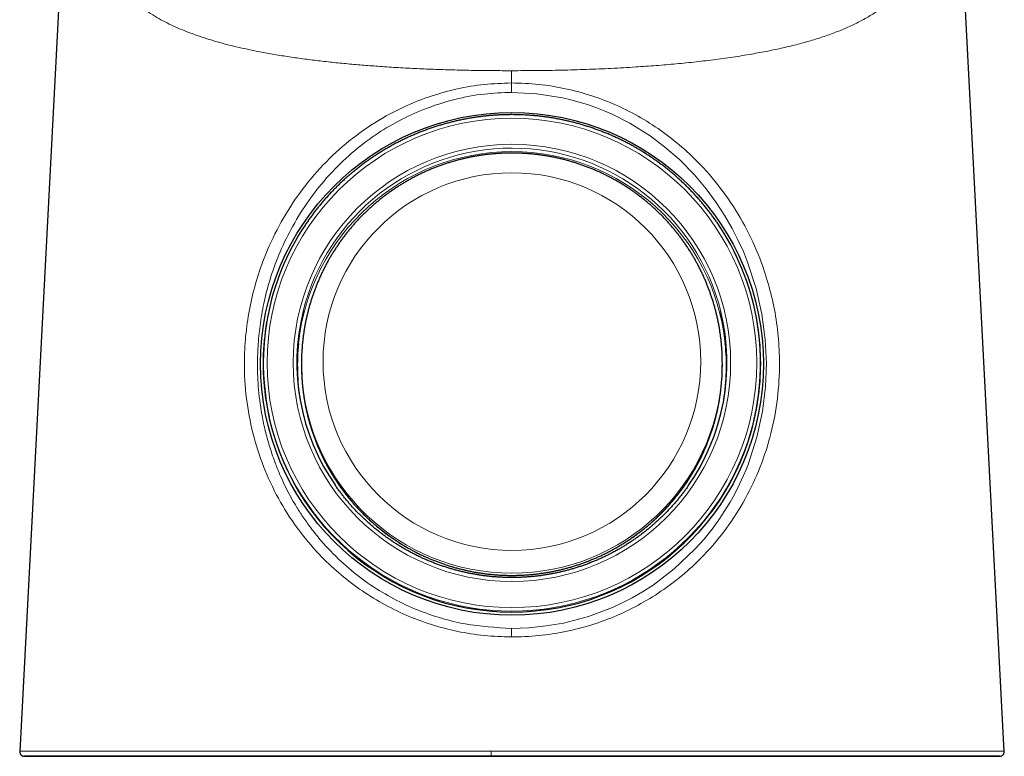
# Model space of a CAD drawing. Header units: millimetres. Extents: x 8 to 837, y 12 to 852.
# Tile 10 of 28: x 236 to 289, y 504 to 544. Entities that reach past the tile are written whole.
import ezdxf

# ---------------------------------------------------------------- set-up
doc = ezdxf.new("R2010")
doc.units = ezdxf.units.MM

msp = doc.modelspace()

# ---------------------------------------------------------------- linework, layer by layer
at = {"color": 7, "linetype": 'Continuous', "lineweight": 30}
for p, q in [((239.27, 557.981), (236.484, 504.658)), ((289.123, 504.658), (286.338, 557.956)), ((249.692, 527.648), (249.685, 527.608)), ((275.914, 527.608), (275.907, 527.648)), ((251.55, 525.422), (251.55, 525.307)), ((274.05, 525.307), (274.05, 525.422))]:
    msp.add_line(p, q, dxfattribs=at)
at = {"color": 8, "linetype": 'Continuous', "lineweight": 0}
msp.add_line((262.778, 540.407), (262.778, 541.064), dxfattribs=at)
at = {"color": 8, "linetype": 'Continuous', "lineweight": 0, "flags": 128}
for points in [[(262.779, 539.905), (262.779, 539.922), (262.779, 539.942), (262.779, 539.967), (262.779, 539.995), (262.779, 540.026), (262.779, 540.06), (262.779, 540.098), (262.779, 540.137), (262.779, 540.179), (262.778, 540.223), (262.778, 540.268), (262.778, 540.314), (262.778, 540.36), (262.778, 540.407)], [(262.769, 511.24), (263.705, 511.271), (264.634, 511.365), (265.549, 511.523), (266.887, 511.874), (268.168, 512.355), (268.696, 512.599), (269.235, 512.877), (269.786, 513.196), (270.346, 513.556), (271.476, 514.414), (272.587, 515.469), (273.069, 516.009), (273.497, 516.541), (273.869, 517.051), (274.189, 517.534), (274.462, 517.985), (274.694, 518.401), (274.974, 518.954), (275.184, 519.415), (275.336, 519.779), (275.439, 520.041), (275.44, 520.044), (275.441, 520.046), (275.441, 520.047), (275.441, 520.047), (275.441, 520.047), (275.441, 520.047), (275.441, 520.047), (275.441, 520.047), (275.441, 520.047), (275.898, 521.463), (276.196, 522.838), (276.356, 524.157), (276.402, 525.408), (276.343, 526.695), (276.168, 528.035), (275.859, 529.419), (275.399, 530.832), (275.175, 531.39), (274.904, 531.989), (274.577, 532.631), (274.187, 533.31), (273.725, 534.02), (273.184, 534.751), (272.554, 535.495), (271.752, 536.31), (270.956, 537), (270.184, 537.576), (269.106, 538.25), (268.158, 538.733), (267.726, 538.921), (267.287, 539.094), (266.845, 539.25), (266.399, 539.389), (265.95, 539.512), (265.498, 539.617), (264.137, 539.835), (262.779, 539.905)]]:
    msp.add_lwpolyline(points, dxfattribs=at)
at = {"color": 7, "linetype": 'Continuous', "lineweight": 30}
msp.add_circle((262.8, 525.384), 13.444, dxfattribs=at)
at = {"color": 8, "linetype": 'Continuous', "lineweight": 0}
for centre, radius in [((262.8, 525.436), 13.087), ((262.799, 525.438), 11.693), ((262.799, 525.508), 10.098)]:
    msp.add_circle(centre, radius, dxfattribs=at)
for centre, radius, start, end in [((262.793, 525.271), 11.466, 89.9662, 173.9401), ((262.8, 525.421), 11.502, 13.9211, 165.9877), ((262.806, 525.271), 11.466, 6.0564, 90.0338), ((262.801, 525.321), 11.251, 180.0727, 344.6201), ((262.792, 525.431), 11.243, 182.8713, 270.0366), ((262.807, 525.431), 11.243, 269.9635, 356.8443), ((262.793, 525.452), 13.289, 192.6717, 270.0282), ((262.806, 525.453), 13.289, 269.9734, 346.4326), ((703.249, 509.896), 440.482, 179.82509, 179.88531)]:
    msp.add_arc(centre, radius, start, end, dxfattribs=at)
at = {"color": 7, "linetype": 'Continuous', "lineweight": 30}
for centre, radius, start, end in [((262.767, 525.438), 13.26, 146.2643, 192.6376), ((262.833, 525.438), 13.26, 346.4668, 34.4591), ((262.771, 525.438), 11.47, 166.0368, 214.7013), ((262.828, 525.438), 11.47, 324.9601, 13.8717), ((262.763, 525.396), 13.264, 170.4015, 187.4399), ((262.836, 525.396), 13.264, 352.5601, 9.5985), ((262.768, 525.281), 11.441, 173.9763, 189.2105), ((262.831, 525.281), 11.441, 350.7895, 6.0203), ((262.769, 525.422), 11.219, 177.0134, 182.8333), ((262.83, 525.422), 11.219, 356.882, 2.748), ((262.829, 525.307), 11.22, 344.6515, 359.9997), ((262.8, 525.414), 13.302, 187.4947, 352.5053)]:
    msp.add_arc(centre, radius, start, end, dxfattribs=at)
at = {"color": 8, "linetype": 'Continuous', "lineweight": 0}
for points, knots in [([(262.778, 541.064), (262.441, 541.065), (261.767, 541.067), (260.755, 541.08), (259.746, 541.102), (258.738, 541.133), (257.735, 541.175), (256.736, 541.227), (255.785, 541.288), (254.882, 541.356), (254.026, 541.43), (253.178, 541.514), (252.339, 541.609), (251.512, 541.715), (250.698, 541.834), (249.899, 541.966), (249.169, 542.103), (248.507, 542.242), (247.91, 542.38), (247.328, 542.528), (246.764, 542.688), (246.218, 542.86), (245.693, 543.044), (245.189, 543.24), (244.708, 543.449), (244.252, 543.671), (243.803, 543.915), (243.365, 544.184), (242.941, 544.477), (242.547, 544.786), (242.181, 545.109), (241.843, 545.445), (241.534, 545.794), (241.25, 546.153), (240.99, 546.527), (240.728, 546.951), (240.471, 547.433), (240.226, 547.977), (240.011, 548.543), (239.825, 549.131), (239.666, 549.74), (239.532, 550.372), (239.422, 551.025), (239.334, 551.7), (239.267, 552.397), (239.22, 553.116), (239.19, 553.856), (239.177, 554.618), (239.18, 555.4), (239.195, 556.204), (239.225, 557.03), (239.25, 557.624), (239.269, 557.949), (239.271, 557.985)], [0, 0, 0, 0, 0.0226623, 0.045321, 0.0679868, 0.0906557, 0.113322, 0.1359822, 0.1586359, 0.1784542, 0.1982746, 0.2181112, 0.2379551, 0.2577963, 0.277629, 0.2974525, 0.3172711, 0.3331296, 0.3489985, 0.3648691, 0.3807357, 0.3965988, 0.4124611, 0.4283263, 0.4441908, 0.4600567, 0.4759261, 0.4937037, 0.5114777, 0.5292374, 0.5469935, 0.5647532, 0.5822028, 0.5996591, 0.6171194, 0.6345782, 0.6572367, 0.6798878, 0.7025427, 0.7252031, 0.7478682, 0.7705358, 0.7932023, 0.8158642, 0.8385262, 0.8611887, 0.8838509, 0.906512, 0.9291726, 0.9518339, 0.9744989, 0.9971665, 1, 1, 1, 1]), ([(286.338, 557.955), (286.34, 557.923), (286.36, 557.574), (286.387, 556.929), (286.417, 556.023), (286.43, 555.145), (286.427, 554.292), (286.405, 553.465), (286.361, 552.664), (286.294, 551.889), (286.203, 551.14), (286.085, 550.418), (285.938, 549.722), (285.761, 549.053), (285.551, 548.411), (285.306, 547.794), (285.023, 547.205), (284.698, 546.642), (284.346, 546.133), (283.973, 545.671), (283.582, 545.255), (283.152, 544.86), (282.682, 544.486), (282.169, 544.134), (281.612, 543.805), (281.011, 543.498), (280.365, 543.216), (279.677, 542.956), (278.951, 542.719), (278.191, 542.503), (277.399, 542.307), (276.581, 542.131), (275.692, 541.963), (274.733, 541.806), (273.703, 541.662), (272.654, 541.537), (271.588, 541.43), (270.51, 541.338), (269.35, 541.255), (268.107, 541.185), (266.781, 541.129), (265.45, 541.091), (264.115, 541.068), (263.224, 541.066), (262.778, 541.064)], [0, 0, 0, 0, 0.002502, 0.027437, 0.052375, 0.077316, 0.102256, 0.127194, 0.152134, 0.177073, 0.202012, 0.226949, 0.251882, 0.276814, 0.301756, 0.3267, 0.351638, 0.37657, 0.401501, 0.42288, 0.444262, 0.465637, 0.487009, 0.508387, 0.529762, 0.551132, 0.572504, 0.59388, 0.615253, 0.636627, 0.658002, 0.679377, 0.700755, 0.725694, 0.750626, 0.775561, 0.800502, 0.825441, 0.850377, 0.880302, 0.910227, 0.940151, 0.970074, 1, 1, 1, 1]), ([(262.768, 510.777), (262.286, 510.793), (261.321, 510.824), (259.889, 511.057), (258.489, 511.42), (257.138, 511.924), (255.853, 512.562), (254.644, 513.321), (253.523, 514.192), (252.384, 515.272), (251.283, 516.594), (250.28, 518.176), (249.486, 519.875), (248.915, 521.668), (248.57, 523.529), (248.466, 525.272), (248.543, 526.862), (248.744, 528.282), (249.075, 529.679), (249.584, 531.193), (250.317, 532.787), (251.323, 534.405), (252.521, 535.879), (253.897, 537.19), (255.442, 538.313), (256.989, 539.149), (258.483, 539.733), (259.878, 540.114), (261.316, 540.359), (262.289, 540.391), (262.778, 540.407)], [0, 0, 0, 0, 0.031301, 0.0627, 0.094122, 0.125493, 0.156839, 0.188215, 0.219574, 0.250848, 0.292493, 0.334164, 0.375728, 0.417145, 0.4585, 0.499876, 0.530895, 0.561868, 0.592914, 0.624139, 0.665803, 0.707352, 0.748956, 0.790493, 0.832205, 0.874136, 0.905408, 0.936756, 0.968254, 1, 1, 1, 1]), ([(262.778, 540.407), (263.263, 540.392), (264.233, 540.363), (265.671, 540.123), (267.076, 539.746), (268.428, 539.223), (269.711, 538.562), (270.917, 537.776), (272.035, 536.878), (273.171, 535.767), (274.272, 534.41), (275.28, 532.79), (276.014, 531.198), (276.522, 529.687), (276.854, 528.29), (277.056, 526.867), (277.134, 525.272), (277.03, 523.523), (276.682, 521.654), (276.105, 519.854), (275.306, 518.149), (274.296, 516.565), (273.19, 515.246), (272.051, 514.168), (270.927, 513.299), (269.713, 512.543), (268.424, 511.908), (267.07, 511.407), (265.668, 511.047), (264.228, 510.818), (263.255, 510.791), (262.768, 510.777)], [0, 0, 0, 0, 0.031394, 0.062873, 0.094363, 0.125782, 0.157151, 0.188536, 0.219897, 0.251167, 0.292766, 0.334346, 0.375838, 0.406872, 0.437848, 0.46883, 0.499899, 0.541315, 0.582709, 0.624289, 0.665969, 0.707588, 0.74921, 0.780369, 0.811551, 0.84299, 0.87438, 0.905626, 0.936968, 0.96842, 1, 1, 1, 1]), ([(262.779, 539.905), (262.293, 539.888), (261.27, 539.85), (259.683, 539.545), (258.158, 539.056), (256.737, 538.4), (255.446, 537.625), (254.187, 536.658), (252.999, 535.494), (251.949, 534.184), (251.078, 532.801), (250.405, 531.427), (249.907, 530.089), (249.561, 528.807), (249.342, 527.598), (249.225, 526.472), (249.183, 525.28), (249.236, 523.963), (249.388, 522.867), (249.543, 522.107), (249.638, 521.701), (249.747, 521.291), (249.869, 520.878), (250.006, 520.461), (250.185, 519.97), (250.466, 519.275), (250.811, 518.562), (251.193, 517.883), (251.533, 517.335), (251.941, 516.746), (252.425, 516.123), (253.121, 515.33), (254.051, 514.441), (255.229, 513.544), (256.463, 512.802), (257.731, 512.209), (259.011, 511.767), (260.677, 511.353), (261.942, 511.285), (262.769, 511.24)], [0, 0, 0, 0, 0.032851, 0.069246, 0.109181, 0.14145, 0.175671, 0.211814, 0.249842, 0.28949, 0.32661, 0.361272, 0.393543, 0.42349, 0.451178, 0.476673, 0.500048, 0.531924, 0.566173, 0.575555, 0.585111, 0.594842, 0.604752, 0.614841, 0.625112, 0.64092, 0.666912, 0.68019, 0.695129, 0.711738, 0.730032, 0.750025, 0.785059, 0.819042, 0.851955, 0.883782, 0.914512, 0.944138, 1, 1, 1, 1]), ([(261.689, 504.668), (260.983, 504.668), (259.57, 504.668), (257.455, 504.668), (255.35, 504.669), (253.261, 504.669), (251.314, 504.67), (249.515, 504.671), (247.869, 504.671), (246.412, 504.671), (245.146, 504.672), (244.06, 504.672), (243.042, 504.672), (242.105, 504.672), (241.255, 504.671), (240.494, 504.671), (239.817, 504.67), (239.153, 504.67), (238.53, 504.669), (237.97, 504.668), (237.487, 504.667), (237.09, 504.666), (236.786, 504.665), (236.593, 504.664), (236.495, 504.664), (236.493, 504.663), (236.492, 504.663)], [0, 0, 0, 0, 0.050466, 0.10096, 0.151487, 0.202054, 0.252667, 0.294907, 0.337198, 0.379554, 0.411362, 0.443216, 0.475101, 0.507, 0.538883, 0.570726, 0.602523, 0.634292, 0.676585, 0.71883, 0.761017, 0.811591, 0.862122, 0.912627, 0.963097, 1, 1, 1, 1]), ([(261.694, 504.405), (261.694, 504.406), (261.693, 504.408), (261.692, 504.427), (261.691, 504.458), (261.69, 504.501), (261.69, 504.554), (261.689, 504.611), (261.689, 504.649), (261.689, 504.668)], [0, 0, 0, 0, 0.1304078, 0.2698671, 0.4154987, 0.5635103, 0.7165413, 0.8631686, 1, 1, 1, 1]), ([(262.766, 504.668), (262.586, 504.668), (262.228, 504.668), (261.869, 504.668), (261.689, 504.668)], [0, 0, 0, 0, 0.49996, 1, 1, 1, 1]), ([(289.123, 504.663), (289.12, 504.663), (289.115, 504.663), (289.074, 504.663), (289.009, 504.664), (288.912, 504.664), (288.791, 504.665), (288.651, 504.665), (288.501, 504.665), (288.327, 504.666), (288.13, 504.666), (287.91, 504.667), (287.667, 504.667), (287.401, 504.668), (287.107, 504.668), (286.782, 504.669), (286.424, 504.669), (286.065, 504.67), (285.713, 504.67), (285.376, 504.67), (285.017, 504.671), (284.637, 504.671), (284.234, 504.671), (283.809, 504.671), (283.36, 504.671), (282.867, 504.671), (282.326, 504.672), (281.737, 504.672), (281.123, 504.672), (280.489, 504.671), (279.836, 504.671), (279.167, 504.671), (278.445, 504.671), (277.67, 504.671), (276.842, 504.671), (276.002, 504.67), (275.152, 504.67), (274.292, 504.67), (273.39, 504.67), (272.447, 504.669), (271.464, 504.669), (270.475, 504.669), (269.482, 504.669), (268.486, 504.668), (267.428, 504.668), (266.309, 504.668), (265.128, 504.668), (263.947, 504.668), (263.16, 504.668), (262.766, 504.668)], [0, 0, 0, 0, 0.027359, 0.055252, 0.083155, 0.111066, 0.13899, 0.16094, 0.182897, 0.204859, 0.226828, 0.248806, 0.269634, 0.290482, 0.311343, 0.332213, 0.353092, 0.373988, 0.389677, 0.405375, 0.421081, 0.436794, 0.452519, 0.468256, 0.484, 0.499749, 0.517748, 0.535737, 0.553714, 0.57168, 0.589631, 0.60757, 0.625499, 0.646402, 0.667282, 0.688144, 0.708997, 0.729842, 0.750677, 0.773994, 0.79729, 0.820577, 0.84386, 0.867138, 0.89041, 0.917825, 0.945228, 0.972619, 1, 1, 1, 1])]:
    msp.add_open_spline(points, degree=3, knots=knots, dxfattribs=at)
at = {"color": 7, "linetype": 'Continuous', "lineweight": 30}
for points, knots in [([(262.8, 538.713), (262.76, 538.713), (262.644, 538.713), (262.454, 538.709), (262.228, 538.701), (262.002, 538.69), (261.776, 538.674), (261.551, 538.655), (261.326, 538.632), (261.101, 538.605), (260.877, 538.574), (260.654, 538.54), (260.431, 538.501), (260.209, 538.459), (259.988, 538.413), (259.767, 538.364), (259.547, 538.31), (259.329, 538.253), (259.111, 538.192), (258.894, 538.128), (258.678, 538.06), (258.464, 537.988), (258.251, 537.912), (258.039, 537.833), (257.829, 537.751), (257.62, 537.664), (257.412, 537.575), (257.206, 537.481), (257.002, 537.385), (256.799, 537.284), (256.598, 537.181), (256.399, 537.074), (256.202, 536.963), (256.007, 536.849), (255.813, 536.732), (255.622, 536.612), (255.433, 536.489), (255.246, 536.362), (255.061, 536.232), (254.878, 536.099), (254.697, 535.963), (254.519, 535.824), (254.344, 535.682), (254.17, 535.536), (254, 535.388), (253.831, 535.237), (253.666, 535.084), (253.503, 534.927), (253.343, 534.768), (253.185, 534.606), (253.03, 534.441), (252.878, 534.274), (252.729, 534.104), (252.583, 533.932), (252.44, 533.757), (252.3, 533.58), (252.163, 533.4), (252.028, 533.219), (251.898, 533.034), (251.802, 532.895), (251.75, 532.817), (251.74, 532.802)], [0, 0, 0, 0, 0.0091787, 0.0264878, 0.043797, 0.0611062, 0.0784154, 0.0957246, 0.1130338, 0.130343, 0.1476522, 0.1649614, 0.1822706, 0.1995798, 0.216889, 0.2341982, 0.2515074, 0.2688166, 0.2861257, 0.3034349, 0.3207441, 0.3380533, 0.3553624, 0.3726716, 0.3899807, 0.4072899, 0.424599, 0.4419081, 0.4592172, 0.4765264, 0.4938355, 0.5111446, 0.5284537, 0.5457627, 0.5630718, 0.5803809, 0.59769, 0.614999, 0.6323081, 0.6496171, 0.6669261, 0.6842352, 0.7015442, 0.7188532, 0.7361622, 0.7534712, 0.7707801, 0.7880891, 0.8053981, 0.822707, 0.840016, 0.8573249, 0.8746338, 0.8919427, 0.9092516, 0.9265605, 0.9438694, 0.9611783, 0.9784872, 0.995796, 1, 1, 1, 1]), ([(273.766, 532.941), (273.758, 532.952), (273.708, 533.026), (273.613, 533.16), (273.48, 533.343), (273.344, 533.523), (273.204, 533.701), (273.062, 533.876), (272.917, 534.05), (272.769, 534.22), (272.618, 534.388), (272.464, 534.554), (272.307, 534.717), (272.148, 534.877), (271.986, 535.034), (271.821, 535.189), (271.654, 535.341), (271.484, 535.49), (271.311, 535.636), (271.136, 535.779), (270.959, 535.919), (270.779, 536.056), (270.597, 536.19), (270.413, 536.321), (270.227, 536.449), (270.038, 536.573), (269.847, 536.694), (269.654, 536.813), (269.46, 536.927), (269.263, 537.039), (269.065, 537.147), (268.864, 537.252), (268.662, 537.353), (268.458, 537.451), (268.253, 537.545), (268.046, 537.636), (267.837, 537.723), (267.627, 537.807), (267.416, 537.887), (267.203, 537.964), (266.989, 538.037), (266.774, 538.106), (266.558, 538.172), (266.34, 538.234), (266.122, 538.292), (265.902, 538.347), (265.682, 538.398), (265.461, 538.445), (265.239, 538.488), (265.016, 538.528), (264.793, 538.563), (264.569, 538.595), (264.345, 538.624), (264.12, 538.648), (263.895, 538.668), (263.669, 538.685), (263.444, 538.698), (263.218, 538.707), (263.003, 538.712), (262.864, 538.713), (262.8, 538.713)], [0, 0, 0, 0, 0.0032045, 0.0207383, 0.0382721, 0.0558059, 0.0733397, 0.0908735, 0.1084074, 0.1259412, 0.1434751, 0.1610089, 0.1785428, 0.1960767, 0.2136105, 0.2311444, 0.2486783, 0.2662122, 0.2837462, 0.3012801, 0.318814, 0.336348, 0.3538819, 0.3714159, 0.3889499, 0.4064838, 0.4240178, 0.4415518, 0.4590858, 0.4766198, 0.4941539, 0.5116879, 0.5292219, 0.546756, 0.56429, 0.5818241, 0.5993582, 0.6168922, 0.6344263, 0.6519604, 0.6694945, 0.6870286, 0.7045627, 0.7220968, 0.7396309, 0.757165, 0.7746992, 0.7922333, 0.8097674, 0.8273015, 0.8448357, 0.8623698, 0.879904, 0.8974381, 0.9149723, 0.9325064, 0.9500406, 0.9675747, 0.9851089, 1, 1, 1, 1]), ([(274.037, 525.96), (274.037, 525.962), (274.034, 526.033), (274.025, 526.173), (274.009, 526.38), (273.99, 526.587), (273.966, 526.793), (273.939, 526.999), (273.908, 527.205), (273.873, 527.41), (273.834, 527.614), (273.792, 527.817), (273.746, 528.02), (273.696, 528.221), (273.642, 528.422), (273.585, 528.622), (273.523, 528.821), (273.459, 529.018), (273.39, 529.214), (273.318, 529.409), (273.243, 529.603), (273.164, 529.795), (273.081, 529.986), (272.995, 530.175), (272.905, 530.362), (272.812, 530.548), (272.715, 530.732), (272.615, 530.914), (272.512, 531.094), (272.405, 531.273), (272.295, 531.449), (272.182, 531.624), (272.066, 531.796), (271.946, 531.966), (271.823, 532.134), (271.698, 532.299), (271.569, 532.462), (271.437, 532.623), (271.302, 532.781), (271.164, 532.937), (271.024, 533.09), (270.881, 533.241), (270.734, 533.389), (270.586, 533.534), (270.434, 533.676), (270.28, 533.816), (270.123, 533.953), (269.964, 534.086), (269.803, 534.217), (269.639, 534.345), (269.472, 534.47), (269.304, 534.591), (269.133, 534.71), (268.96, 534.825), (268.785, 534.938), (268.607, 535.046), (268.428, 535.152), (268.247, 535.254), (268.064, 535.353), (267.879, 535.449), (267.693, 535.541), (267.505, 535.63), (267.315, 535.715), (267.124, 535.796), (266.931, 535.874), (266.737, 535.949), (266.541, 536.02), (266.344, 536.087), (266.146, 536.151), (265.947, 536.211), (265.747, 536.267), (265.546, 536.32), (265.343, 536.368), (265.14, 536.414), (264.937, 536.455), (264.732, 536.492), (264.527, 536.526), (264.321, 536.556), (264.114, 536.582), (263.908, 536.605), (263.7, 536.623), (263.493, 536.638), (263.285, 536.649), (263.077, 536.656), (262.869, 536.659), (262.661, 536.659), (262.453, 536.654), (262.245, 536.646), (262.038, 536.634), (261.83, 536.618), (261.623, 536.598), (261.416, 536.574), (261.21, 536.547), (261.004, 536.515), (260.799, 536.48), (260.595, 536.442), (260.391, 536.399), (260.189, 536.353), (259.987, 536.303), (259.786, 536.249), (259.586, 536.191), (259.387, 536.13), (259.189, 536.065), (258.993, 535.997), (258.798, 535.925), (258.604, 535.849), (258.412, 535.77), (258.221, 535.687), (258.032, 535.6), (257.844, 535.511), (257.658, 535.417), (257.474, 535.321), (257.292, 535.221), (257.111, 535.117), (256.933, 535.011), (256.756, 534.901), (256.582, 534.787), (256.41, 534.671), (256.239, 534.551), (256.072, 534.429), (255.906, 534.303), (255.743, 534.174), (255.582, 534.042), (255.424, 533.907), (255.268, 533.77), (255.115, 533.629), (254.964, 533.486), (254.816, 533.34), (254.671, 533.191), (254.528, 533.04), (254.389, 532.886), (254.252, 532.729), (254.118, 532.57), (253.987, 532.408), (253.86, 532.244), (253.735, 532.078), (253.613, 531.91), (253.495, 531.739), (253.379, 531.566), (253.267, 531.391), (253.158, 531.214), (253.053, 531.035), (252.951, 530.854), (252.852, 530.671), (252.756, 530.486), (252.664, 530.3), (252.576, 530.112), (252.491, 529.922), (252.409, 529.731), (252.331, 529.539), (252.257, 529.345), (252.186, 529.149), (252.119, 528.953), (252.055, 528.755), (251.995, 528.556), (251.939, 528.356), (251.887, 528.155), (251.838, 527.953), (251.793, 527.75), (251.752, 527.546), (251.714, 527.342), (251.681, 527.137), (251.651, 526.931), (251.625, 526.725), (251.603, 526.518), (251.584, 526.311), (251.572, 526.141), (251.567, 526.039), (251.565, 526.007)], [0, 0, 0, 0, 0.000153, 0.006231, 0.01231, 0.018388, 0.024467, 0.030546, 0.036624, 0.042703, 0.048781, 0.05486, 0.060938, 0.067017, 0.073096, 0.079174, 0.085253, 0.091332, 0.09741, 0.103489, 0.109568, 0.115646, 0.121725, 0.127804, 0.133883, 0.139962, 0.14604, 0.152119, 0.158198, 0.164277, 0.170356, 0.176435, 0.182514, 0.188593, 0.194672, 0.200751, 0.20683, 0.212909, 0.218988, 0.225067, 0.231146, 0.237226, 0.243305, 0.249384, 0.255463, 0.261543, 0.267622, 0.273701, 0.279781, 0.28586, 0.291939, 0.298019, 0.304098, 0.310178, 0.316257, 0.322337, 0.328417, 0.334496, 0.340576, 0.346655, 0.352735, 0.358815, 0.364894, 0.370974, 0.377054, 0.383134, 0.389214, 0.395293, 0.401373, 0.407453, 0.413533, 0.419613, 0.425693, 0.431773, 0.437852, 0.443932, 0.450012, 0.456092, 0.462172, 0.468252, 0.474332, 0.480412, 0.486492, 0.492572, 0.498652, 0.504732, 0.510812, 0.516892, 0.522972, 0.529052, 0.535132, 0.541212, 0.547292, 0.553372, 0.559452, 0.565532, 0.571612, 0.577692, 0.583772, 0.589852, 0.595932, 0.602012, 0.608091, 0.614171, 0.620251, 0.626331, 0.632411, 0.638491, 0.64457, 0.65065, 0.65673, 0.66281, 0.668889, 0.674969, 0.681049, 0.687128, 0.693208, 0.699288, 0.705367, 0.711447, 0.717526, 0.723606, 0.729685, 0.735765, 0.741844, 0.747923, 0.754003, 0.760082, 0.766161, 0.772241, 0.77832, 0.784399, 0.790478, 0.796557, 0.802637, 0.808716, 0.814795, 0.820874, 0.826953, 0.833032, 0.839111, 0.84519, 0.851269, 0.857348, 0.863427, 0.869506, 0.875584, 0.881663, 0.887742, 0.893821, 0.8999, 0.905978, 0.912057, 0.918136, 0.924215, 0.930293, 0.936372, 0.942451, 0.948529, 0.954608, 0.960686, 0.966765, 0.972844, 0.978922, 0.985001, 0.991079, 0.997158, 1, 1, 1, 1]), ([(251.55, 525.307), (251.55, 525.27), (251.55, 525.164), (251.554, 524.989), (251.561, 524.781), (251.573, 524.573), (251.588, 524.366), (251.608, 524.159), (251.631, 523.953), (251.658, 523.747), (251.689, 523.542), (251.723, 523.337), (251.762, 523.133), (251.804, 522.929), (251.85, 522.726), (251.899, 522.525), (251.953, 522.324), (252.01, 522.124), (252.071, 521.925), (252.135, 521.728), (252.203, 521.532), (252.275, 521.337), (252.35, 521.143), (252.429, 520.951), (252.511, 520.76), (252.597, 520.571), (252.687, 520.383), (252.78, 520.197), (252.876, 520.013), (252.976, 519.831), (253.079, 519.65), (253.185, 519.472), (253.295, 519.295), (253.408, 519.121), (253.524, 518.949), (253.643, 518.778), (253.766, 518.61), (253.891, 518.445), (254.02, 518.281), (254.151, 518.121), (254.286, 517.962), (254.423, 517.806), (254.564, 517.653), (254.707, 517.502), (254.853, 517.354), (255.001, 517.208), (255.152, 517.066), (255.306, 516.926), (255.463, 516.789), (255.622, 516.655), (255.783, 516.524), (255.947, 516.396), (256.113, 516.271), (256.282, 516.149), (256.452, 516.03), (256.625, 515.915), (256.8, 515.802), (256.977, 515.693), (257.156, 515.587), (257.337, 515.485), (257.52, 515.386), (257.704, 515.29), (257.891, 515.197), (258.079, 515.108), (258.268, 515.023), (258.459, 514.941), (258.652, 514.863), (258.846, 514.788), (259.042, 514.717), (259.238, 514.649), (259.436, 514.585), (259.635, 514.525), (259.835, 514.468), (260.037, 514.415), (260.239, 514.366), (260.442, 514.321), (260.646, 514.279), (260.85, 514.241), (261.055, 514.207), (261.261, 514.177), (261.467, 514.15), (261.674, 514.128), (261.881, 514.109), (262.089, 514.094), (262.297, 514.083), (262.504, 514.075), (262.712, 514.072), (262.921, 514.072), (263.129, 514.076), (263.336, 514.084), (263.544, 514.096), (263.752, 514.112), (263.959, 514.131), (264.165, 514.154), (264.372, 514.182), (264.577, 514.213), (264.782, 514.247), (264.987, 514.286), (265.19, 514.328), (265.393, 514.374), (265.595, 514.424), (265.796, 514.477), (265.996, 514.534), (266.195, 514.595), (266.393, 514.66), (266.589, 514.728), (266.785, 514.8), (266.979, 514.875), (267.171, 514.954), (267.362, 515.037), (267.551, 515.123), (267.739, 515.212), (267.925, 515.305), (268.109, 515.401), (268.292, 515.501), (268.472, 515.604), (268.651, 515.711), (268.828, 515.82), (269.002, 515.933), (269.175, 516.049), (269.345, 516.169), (269.513, 516.291), (269.679, 516.417), (269.842, 516.545), (270.003, 516.677), (270.162, 516.811), (270.318, 516.949), (270.472, 517.089), (270.622, 517.232), (270.771, 517.378), (270.916, 517.526), (271.059, 517.677), (271.198, 517.831), (271.335, 517.988), (271.469, 518.146), (271.601, 518.308), (271.729, 518.471), (271.854, 518.638), (271.976, 518.806), (272.094, 518.976), (272.21, 519.149), (272.322, 519.324), (272.432, 519.501), (272.537, 519.68), (272.64, 519.86), (272.739, 520.043), (272.835, 520.227), (272.927, 520.414), (273.016, 520.601), (273.101, 520.791), (273.183, 520.982), (273.262, 521.174), (273.336, 521.368), (273.407, 521.563), (273.475, 521.76), (273.539, 521.958), (273.597, 522.15), (273.633, 522.277), (273.649, 522.337)], [0, 0, 0, 0, 0.003432, 0.009865, 0.016299, 0.022732, 0.029165, 0.035599, 0.042032, 0.048465, 0.054899, 0.061332, 0.067765, 0.074199, 0.080632, 0.087066, 0.093499, 0.099932, 0.106366, 0.112799, 0.119232, 0.125666, 0.132099, 0.138533, 0.144966, 0.151399, 0.157833, 0.164266, 0.1707, 0.177133, 0.183566, 0.19, 0.196433, 0.202867, 0.2093, 0.215734, 0.222167, 0.2286, 0.235034, 0.241467, 0.247901, 0.254334, 0.260768, 0.267201, 0.273635, 0.280068, 0.286502, 0.292935, 0.299369, 0.305803, 0.312236, 0.31867, 0.325103, 0.331537, 0.33797, 0.344404, 0.350837, 0.357271, 0.363705, 0.370138, 0.376572, 0.383005, 0.389439, 0.395873, 0.402306, 0.40874, 0.415174, 0.421607, 0.428041, 0.434474, 0.440908, 0.447342, 0.453775, 0.460209, 0.466643, 0.473076, 0.47951, 0.485944, 0.492377, 0.498811, 0.505245, 0.511679, 0.518112, 0.524546, 0.53098, 0.537413, 0.543847, 0.550281, 0.556714, 0.563148, 0.569582, 0.576015, 0.582449, 0.588883, 0.595316, 0.60175, 0.608184, 0.614618, 0.621051, 0.627485, 0.633919, 0.640352, 0.646786, 0.65322, 0.659653, 0.666087, 0.672521, 0.678954, 0.685388, 0.691822, 0.698255, 0.704689, 0.711122, 0.717556, 0.72399, 0.730423, 0.736857, 0.74329, 0.749724, 0.756158, 0.762591, 0.769025, 0.775458, 0.781892, 0.788326, 0.794759, 0.801193, 0.807626, 0.81406, 0.820493, 0.826927, 0.83336, 0.839794, 0.846227, 0.852661, 0.859094, 0.865528, 0.871961, 0.878395, 0.884828, 0.891262, 0.897695, 0.904129, 0.910562, 0.916996, 0.923429, 0.929862, 0.936296, 0.942729, 0.949163, 0.955596, 0.962029, 0.968463, 0.974896, 0.98133, 0.987763, 0.994196, 1, 1, 1, 1]), ([(272.219, 518.853), (272.209, 518.839), (272.16, 518.768), (272.067, 518.641), (271.941, 518.472), (271.812, 518.307), (271.68, 518.143), (271.545, 517.982), (271.407, 517.824), (271.266, 517.668), (271.123, 517.515), (270.976, 517.364), (270.827, 517.216), (270.675, 517.071), (270.52, 516.928), (270.363, 516.789), (270.204, 516.652), (270.041, 516.518), (269.877, 516.388), (269.71, 516.26), (269.541, 516.135), (269.369, 516.014), (269.196, 515.895), (269.02, 515.78), (268.842, 515.668), (268.662, 515.559), (268.48, 515.454), (268.296, 515.352), (268.111, 515.253), (267.923, 515.158), (267.734, 515.066), (267.543, 514.978), (267.351, 514.893), (267.157, 514.811), (266.962, 514.734), (266.765, 514.659), (266.567, 514.589), (266.367, 514.522), (266.167, 514.458), (265.965, 514.399), (265.763, 514.343), (265.559, 514.291), (265.354, 514.242), (265.149, 514.197), (264.943, 514.156), (264.736, 514.119), (264.528, 514.085), (264.32, 514.056), (264.111, 514.03), (263.902, 514.008), (263.692, 513.99), (263.483, 513.975), (263.273, 513.965), (263.062, 513.958), (262.852, 513.955), (262.642, 513.956), (262.432, 513.961), (262.221, 513.97), (262.012, 513.982), (261.802, 513.998), (261.593, 514.018), (261.384, 514.042), (261.175, 514.07), (260.967, 514.102), (260.76, 514.137), (260.553, 514.176), (260.347, 514.219), (260.142, 514.266), (259.938, 514.316), (259.735, 514.37), (259.533, 514.428), (259.332, 514.49), (259.132, 514.555), (258.933, 514.624), (258.736, 514.696), (258.54, 514.772), (258.345, 514.852), (258.152, 514.935), (257.96, 515.021), (257.77, 515.111), (257.582, 515.205), (257.396, 515.302), (257.211, 515.402), (257.028, 515.506), (256.847, 515.613), (256.668, 515.724), (256.491, 515.837), (256.317, 515.954), (256.144, 516.074), (255.974, 516.197), (255.806, 516.323), (255.64, 516.453), (255.476, 516.585), (255.315, 516.72), (255.157, 516.858), (255.001, 516.999), (254.848, 517.143), (254.697, 517.29), (254.55, 517.439), (254.404, 517.591), (254.262, 517.746), (254.123, 517.903), (253.986, 518.063), (253.853, 518.225), (253.722, 518.389), (253.594, 518.556), (253.47, 518.726), (253.386, 518.843), (253.344, 518.905), (253.342, 518.908)], [0, 0, 0, 0, 0.002284, 0.011781, 0.021277, 0.030774, 0.04027, 0.049767, 0.059263, 0.06876, 0.078256, 0.087753, 0.097249, 0.106746, 0.116242, 0.125738, 0.135235, 0.144731, 0.154228, 0.163724, 0.17322, 0.182717, 0.192213, 0.20171, 0.211206, 0.220702, 0.230199, 0.239695, 0.249191, 0.258688, 0.268184, 0.27768, 0.287177, 0.296673, 0.306169, 0.315666, 0.325162, 0.334658, 0.344155, 0.353651, 0.363147, 0.372644, 0.38214, 0.391636, 0.401132, 0.410629, 0.420125, 0.429621, 0.439118, 0.448614, 0.45811, 0.467606, 0.477103, 0.486599, 0.496095, 0.505591, 0.515088, 0.524584, 0.53408, 0.543577, 0.553073, 0.562569, 0.572065, 0.581562, 0.591058, 0.600554, 0.61005, 0.619547, 0.629043, 0.638539, 0.648036, 0.657532, 0.667028, 0.676524, 0.686021, 0.695517, 0.705013, 0.71451, 0.724006, 0.733502, 0.742999, 0.752495, 0.761991, 0.771488, 0.780984, 0.79048, 0.799977, 0.809473, 0.818969, 0.828466, 0.837962, 0.847459, 0.856955, 0.866451, 0.875948, 0.885444, 0.894941, 0.904437, 0.913934, 0.92343, 0.932926, 0.942423, 0.951919, 0.961416, 0.970912, 0.980409, 0.989905, 0.999402, 1, 1, 1, 1]), ([(236.484, 504.663), (236.484, 504.65), (236.484, 504.625), (236.491, 504.589), (236.501, 504.557), (236.515, 504.529), (236.53, 504.504), (236.547, 504.484), (236.561, 504.469), (236.573, 504.458), (236.585, 504.449), (236.596, 504.442), (236.607, 504.435), (236.617, 504.429), (236.627, 504.424), (236.637, 504.42), (236.647, 504.416), (236.657, 504.413), (236.665, 504.41), (236.673, 504.408), (236.679, 504.407), (236.684, 504.406), (236.689, 504.406), (236.695, 504.405), (236.703, 504.404), (236.715, 504.403), (236.731, 504.403), (236.748, 504.402), (236.766, 504.401), (236.785, 504.401), (236.8, 504.401), (236.809, 504.401), (236.811, 504.401)], [0, 0, 0, 0, 0.010778, 0.020899, 0.030126, 0.038276, 0.047253, 0.05417, 0.059569, 0.064856, 0.06738, 0.072563, 0.079424, 0.088313, 0.099392, 0.112741, 0.133944, 0.159254, 0.188706, 0.222321, 0.260114, 0.301284, 0.343752, 0.385667, 0.427028, 0.523282, 0.616401, 0.706386, 0.799321, 0.888661, 0.974409, 1, 1, 1, 1]), ([(261.694, 504.405), (261.447, 504.405), (260.953, 504.405), (260.213, 504.405), (259.473, 504.405), (258.734, 504.405), (258, 504.405), (257.272, 504.405), (256.549, 504.405), (255.828, 504.405), (255.157, 504.405), (254.536, 504.405), (253.965, 504.405), (253.395, 504.405), (252.827, 504.405), (252.265, 504.405), (251.71, 504.405), (251.16, 504.405), (250.614, 504.405), (250.068, 504.405), (249.524, 504.405), (248.98, 504.405), (248.443, 504.405), (247.911, 504.405), (247.423, 504.405), (246.978, 504.404), (246.575, 504.404), (246.178, 504.404), (245.786, 504.404), (245.4, 504.404), (245.021, 504.404), (244.649, 504.404), (244.284, 504.404), (243.927, 504.404), (243.581, 504.404), (243.246, 504.404), (242.922, 504.404), (242.608, 504.404), (242.3, 504.404), (242, 504.404), (241.707, 504.404), (241.424, 504.404), (241.152, 504.404), (240.891, 504.404), (240.64, 504.403), (240.399, 504.403), (240.165, 504.403), (239.936, 504.403), (239.715, 504.403), (239.504, 504.403), (239.303, 504.403), (239.112, 504.403), (238.918, 504.403), (238.724, 504.403), (238.531, 504.403), (238.35, 504.402), (238.181, 504.402), (238.025, 504.402), (237.88, 504.402), (237.746, 504.402), (237.622, 504.402), (237.496, 504.402), (237.37, 504.402), (237.249, 504.402), (237.141, 504.401), (237.048, 504.401), (236.967, 504.401), (236.9, 504.401), (236.843, 504.401), (236.797, 504.401), (236.763, 504.401), (236.742, 504.4), (236.732, 504.4), (236.735, 504.4), (236.747, 504.4), (236.769, 504.4), (236.801, 504.4), (236.844, 504.4), (236.899, 504.399), (236.965, 504.399), (237.043, 504.399), (237.134, 504.399), (237.238, 504.399), (237.355, 504.399), (237.486, 504.399), (237.632, 504.398), (237.781, 504.398), (237.932, 504.398), (238.08, 504.398), (238.238, 504.398), (238.409, 504.398), (238.593, 504.398), (238.79, 504.398), (239, 504.398), (239.223, 504.397), (239.444, 504.397), (239.658, 504.397), (239.864, 504.397), (240.079, 504.397), (240.303, 504.397), (240.537, 504.397), (240.781, 504.397), (241.035, 504.397), (241.298, 504.397), (241.572, 504.397), (241.855, 504.397), (242.146, 504.397), (242.445, 504.396), (242.754, 504.396), (243.077, 504.396), (243.412, 504.396), (243.76, 504.396), (244.117, 504.396), (244.483, 504.396), (244.856, 504.396), (245.237, 504.396), (245.624, 504.396), (246.025, 504.396), (246.438, 504.396), (246.864, 504.396), (247.295, 504.396), (247.732, 504.396), (248.173, 504.396), (248.648, 504.396), (249.158, 504.396), (249.702, 504.396), (250.251, 504.396), (250.805, 504.395), (251.358, 504.395), (251.912, 504.395), (252.466, 504.395), (253.022, 504.395), (253.636, 504.395), (254.308, 504.395), (255.039, 504.395), (255.772, 504.395), (256.508, 504.395), (257.245, 504.395), (257.983, 504.395), (258.748, 504.395), (259.538, 504.395), (260.354, 504.395), (261.17, 504.395), (261.987, 504.395), (262.531, 504.395), (262.803, 504.395)], [0, 0, 0, 0, 0.008782, 0.017563, 0.026344, 0.035124, 0.043904, 0.052527, 0.061152, 0.069776, 0.078401, 0.085301, 0.092201, 0.0991, 0.105999, 0.112897, 0.119673, 0.126448, 0.133225, 0.140001, 0.146901, 0.1538, 0.160698, 0.167598, 0.174498, 0.179919, 0.18534, 0.19076, 0.19618, 0.2016, 0.207021, 0.212442, 0.217863, 0.223284, 0.228705, 0.234029, 0.239353, 0.244677, 0.25, 0.255487, 0.260975, 0.266464, 0.271952, 0.27744, 0.282928, 0.288415, 0.293903, 0.299653, 0.305403, 0.311152, 0.316901, 0.32265, 0.328398, 0.335297, 0.342197, 0.349098, 0.355997, 0.362896, 0.369671, 0.376447, 0.383223, 0.39, 0.3988, 0.4076, 0.4164, 0.4252, 0.434, 0.4428, 0.4516, 0.46128, 0.47096, 0.48064, 0.49032, 0.5, 0.508782, 0.517563, 0.526344, 0.535125, 0.543905, 0.552529, 0.561153, 0.569777, 0.578401, 0.587025, 0.59565, 0.604274, 0.612898, 0.619674, 0.62645, 0.633227, 0.640004, 0.646905, 0.653804, 0.660702, 0.667599, 0.674496, 0.679916, 0.685335, 0.690755, 0.696176, 0.701599, 0.707022, 0.712446, 0.717869, 0.72329, 0.728709, 0.734031, 0.739352, 0.744674, 0.749997, 0.755485, 0.760974, 0.766464, 0.771953, 0.777442, 0.782929, 0.788415, 0.793901, 0.799649, 0.805398, 0.811149, 0.816901, 0.822653, 0.828405, 0.835304, 0.842201, 0.849097, 0.855994, 0.862892, 0.869667, 0.876444, 0.883221, 0.889999, 0.898801, 0.907601, 0.916401, 0.9252, 0.933999, 0.942798, 0.951598, 0.961278, 0.97096, 0.980641, 0.990321, 1, 1, 1, 1]), ([(262.803, 504.395), (263.057, 504.395), (263.564, 504.395), (264.324, 504.395), (265.084, 504.395), (265.844, 504.395), (266.598, 504.395), (267.347, 504.395), (268.09, 504.395), (268.832, 504.395), (269.573, 504.395), (270.311, 504.395), (271.047, 504.395), (271.78, 504.395), (272.458, 504.395), (273.081, 504.395), (273.649, 504.395), (274.215, 504.395), (274.78, 504.395), (275.345, 504.395), (275.909, 504.395), (276.468, 504.395), (277.021, 504.395), (277.529, 504.395), (277.993, 504.395), (278.414, 504.396), (278.83, 504.396), (279.241, 504.396), (279.646, 504.396), (280.045, 504.396), (280.438, 504.396), (280.822, 504.396), (281.199, 504.396), (281.566, 504.396), (281.921, 504.396), (282.265, 504.396), (282.6, 504.396), (282.929, 504.396), (283.25, 504.396), (283.564, 504.396), (283.867, 504.396), (284.158, 504.396), (284.438, 504.396), (284.706, 504.397), (284.964, 504.397), (285.214, 504.397), (285.458, 504.397), (285.695, 504.397), (285.92, 504.397), (286.135, 504.397), (286.34, 504.397), (286.547, 504.397), (286.755, 504.397), (286.962, 504.397), (287.155, 504.397), (287.335, 504.398), (287.502, 504.398), (287.656, 504.398), (287.799, 504.398), (287.931, 504.398), (288.065, 504.398), (288.198, 504.398), (288.326, 504.398), (288.439, 504.399), (288.538, 504.399), (288.624, 504.399), (288.695, 504.399), (288.756, 504.399), (288.805, 504.399), (288.842, 504.399), (288.865, 504.4), (288.875, 504.4), (288.873, 504.4), (288.859, 504.4), (288.836, 504.4), (288.803, 504.4), (288.758, 504.4), (288.701, 504.401), (288.631, 504.401), (288.549, 504.401), (288.453, 504.401), (288.35, 504.401), (288.243, 504.401), (288.135, 504.401), (288.018, 504.402), (287.891, 504.402), (287.755, 504.402), (287.608, 504.402), (287.451, 504.402), (287.283, 504.402), (287.102, 504.402), (286.906, 504.402), (286.696, 504.402), (286.472, 504.403), (286.234, 504.403), (285.999, 504.403), (285.77, 504.403), (285.55, 504.403), (285.321, 504.403), (285.081, 504.403), (284.832, 504.403), (284.571, 504.403), (284.301, 504.403), (284.019, 504.403), (283.726, 504.403), (283.425, 504.403), (283.114, 504.404), (282.795, 504.404), (282.466, 504.404), (282.123, 504.404), (281.768, 504.404), (281.399, 504.404), (281.022, 504.404), (280.636, 504.404), (280.243, 504.404), (279.843, 504.404), (279.436, 504.404), (279.016, 504.404), (278.584, 504.404), (278.139, 504.404), (277.69, 504.404), (277.235, 504.404), (276.776, 504.404), (276.282, 504.404), (275.753, 504.404), (275.188, 504.405), (274.619, 504.405), (274.045, 504.405), (273.472, 504.405), (272.899, 504.405), (272.328, 504.405), (271.754, 504.405), (271.121, 504.405), (270.428, 504.405), (269.675, 504.405), (268.92, 504.405), (268.163, 504.405), (267.404, 504.405), (266.644, 504.405), (265.859, 504.405), (265.047, 504.405), (264.209, 504.405), (263.37, 504.405), (262.532, 504.405), (261.973, 504.405), (261.694, 504.405)], [0, 0, 0, 0, 0.00878, 0.017562, 0.026343, 0.035124, 0.043904, 0.052528, 0.061152, 0.069777, 0.078402, 0.087027, 0.09565, 0.104272, 0.112896, 0.119672, 0.126449, 0.133226, 0.140002, 0.146901, 0.1538, 0.160699, 0.167598, 0.174496, 0.179915, 0.185335, 0.190756, 0.196179, 0.201602, 0.207025, 0.212446, 0.217866, 0.223285, 0.228703, 0.234025, 0.239348, 0.244672, 0.249997, 0.255486, 0.260975, 0.266463, 0.271951, 0.277439, 0.282927, 0.288415, 0.293904, 0.299653, 0.305402, 0.311152, 0.316901, 0.322651, 0.328401, 0.335301, 0.342199, 0.349096, 0.355994, 0.362893, 0.36967, 0.376448, 0.383226, 0.390004, 0.398804, 0.407601, 0.416399, 0.425197, 0.433996, 0.442796, 0.451597, 0.461279, 0.470961, 0.480641, 0.49032, 0.5, 0.50878, 0.517561, 0.526342, 0.535123, 0.543903, 0.552527, 0.561151, 0.569776, 0.578401, 0.585301, 0.5922, 0.599099, 0.605998, 0.612896, 0.619671, 0.626447, 0.633224, 0.640002, 0.646903, 0.653803, 0.660701, 0.667598, 0.674495, 0.679915, 0.685337, 0.690759, 0.69618, 0.701601, 0.707022, 0.712442, 0.717863, 0.723284, 0.728705, 0.734029, 0.739352, 0.744676, 0.75, 0.755487, 0.760975, 0.766463, 0.771951, 0.77744, 0.782927, 0.788415, 0.793903, 0.799653, 0.805403, 0.811153, 0.816902, 0.82265, 0.828397, 0.835295, 0.842193, 0.849093, 0.855994, 0.862896, 0.869674, 0.87645, 0.883225, 0.889999, 0.898798, 0.907598, 0.916399, 0.9252, 0.934001, 0.942801, 0.9516, 0.96128, 0.97096, 0.980639, 0.99032, 1, 1, 1, 1]), ([(288.798, 504.4), (288.806, 504.4), (288.823, 504.4), (288.844, 504.401), (288.864, 504.401), (288.877, 504.401), (288.885, 504.401), (288.89, 504.401), (288.895, 504.402), (288.899, 504.402), (288.904, 504.402), (288.909, 504.403), (288.915, 504.403), (288.921, 504.404), (288.927, 504.406), (288.933, 504.407), (288.939, 504.408), (288.945, 504.41), (288.952, 504.412), (288.959, 504.415), (288.966, 504.417), (288.973, 504.42), (288.981, 504.424), (288.993, 504.43), (289.008, 504.439), (289.028, 504.452), (289.043, 504.465), (289.054, 504.476), (289.062, 504.485), (289.073, 504.498), (289.087, 504.517), (289.101, 504.544), (289.114, 504.578), (289.124, 504.619), (289.124, 504.648), (289.124, 504.663)], [0, 0, 0, 0, 0.1064383, 0.2240366, 0.3449718, 0.46924, 0.5188628, 0.5689982, 0.6193701, 0.6666092, 0.7097221, 0.7480517, 0.7824078, 0.8127953, 0.8392213, 0.8566104, 0.8717396, 0.8846207, 0.8952726, 0.90373, 0.9100644, 0.9135251, 0.9162974, 0.9200168, 0.9251047, 0.9316636, 0.939739, 0.9419964, 0.9449126, 0.9497413, 0.9565014, 0.9651168, 0.975432, 0.987185, 1, 1, 1, 1]), ([(289.123, 504.663), (289.123, 504.663), (289.124, 504.663), (289.123, 504.663), (289.123, 504.663)], [0, 0, 0, 0, 0.691029, 1, 1, 1, 1])]:
    msp.add_open_spline(points, degree=3, knots=knots, dxfattribs=at)
msp.add_open_spline([(284.25, 504.4), (284.214, 504.4), (284.143, 504.4), (283.574, 504.4), (282.675, 504.4), (281.429, 504.4), (279.866, 504.4), (278.01, 504.4), (275.895, 504.4), (273.555, 504.4), (271.032, 504.4), (268.367, 504.4), (265.607, 504.4), (262.8, 504.4), (259.992, 504.4), (257.232, 504.4), (254.568, 504.4), (252.044, 504.4), (249.704, 504.4), (247.589, 504.4), (245.734, 504.4), (244.17, 504.4), (242.926, 504.4), (242.021, 504.4), (241.472, 504.4), (241.288, 504.4), (241.472, 504.4), (242.021, 504.4), (242.926, 504.4), (244.17, 504.4), (245.734, 504.4), (247.589, 504.4), (249.704, 504.4), (252.044, 504.4), (254.568, 504.4), (257.232, 504.4), (259.992, 504.4), (262.8, 504.4), (265.607, 504.4), (268.367, 504.4), (271.032, 504.4), (273.555, 504.4), (275.895, 504.4), (278.01, 504.4), (279.866, 504.4), (281.429, 504.4), (282.675, 504.4), (283.574, 504.4), (284.143, 504.4), (284.214, 504.4), (284.25, 504.4)], degree=3, dxfattribs=at)

doc.saveas('drawing.dxf')
